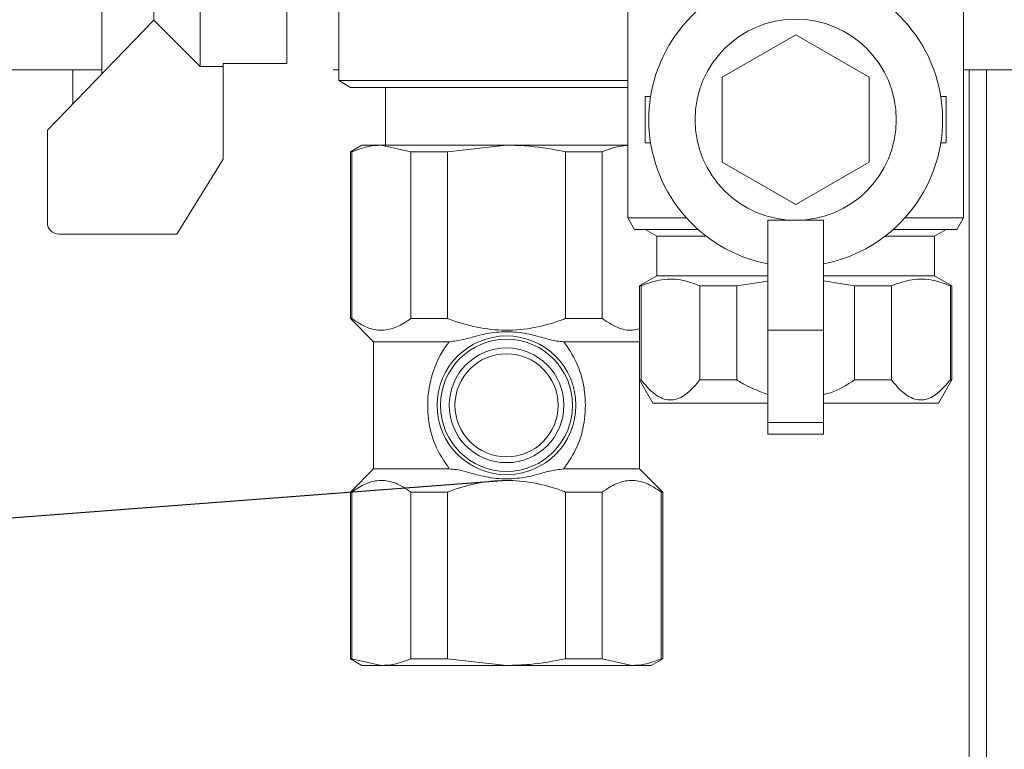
# Model space of a CAD drawing. Header units: millimetres. Extents: x -848 to 77789, y -17557 to 12238.
# Tile 30 of 79: x 72065 to 72490, y -13077 to -12762. Entities that reach past the tile are written whole.
import ezdxf
from ezdxf import colors
from ezdxf.entities.mleader import LeaderData, LeaderLine
from ezdxf.math import Vec2, Vec3

# ---------------------------------------------------------------- set-up
doc = ezdxf.new("R2010")
doc.units = ezdxf.units.MM
doc.layers.add('RR_IWK_opisy_piony', color=7, linetype='Continuous', lineweight=13)
doc.styles.add('Garamond', font='GARA.TTF')

# ---------------------------------------------------------------- blocks, each defined once
blk = doc.blocks.new('_None')

msp = doc.modelspace()

# ---------------------------------------------------------------- linework, layer by layer
at = {"color": 7, "linetype": 'Continuous', "lineweight": 0}
for p, q in [((72142.5, -12654.99), (72142.5, -12781.99)), ((72122.5, -12761.99), (72122.5, -12674.99)), ((72180, -12780.75), (72180, -12730.99)), ((72327.5, -12735.37), (72327.5, -12847.49)), ((72472.5, -12847.49), (72472.5, -12735.37)), ((72100, -12755.15), (72100, -12785.22)), ((72202.5, -12755.92), (72202.5, -12788.1)), ((72076.5, -12809.49), (72122.5, -12761.99)), ((72122.5, -12761.99), (72142.5, -12781.99)), ((72400, -12768.33), (72368.25, -12786.66)), ((72431.75, -12786.66), (72400, -12768.33)), ((72142.5, -12781.99), (72152.5, -12781.99)), ((72180, -12780.75), (72152.5, -12780.75)), ((72152.5, -12780.75), (72152.5, -12821.99)), ((71972.5, -12783.49), (72100, -12783.49)), ((72087.5, -12798.13), (72087.5, -12783.49)), ((72200, -12783.49), (72202.5, -12783.49)), ((72368.25, -12786.66), (72368.25, -12823.32)), ((72431.75, -12823.32), (72431.75, -12786.66)), ((72472.5, -12783.49), (72620, -12783.49)), ((72475, -13643.49), (72475, -12783.49)), ((72202.5, -12788.1), (72207.5, -12790.99)), ((72202.5, -12788.1), (72327.5, -12788.1)), ((72327.39, -12790.99), (72207.5, -12790.99)), ((72222.61, -12790.99), (72222.61, -12815.99)), ((72327.39, -12815.99), (72327.39, -12790.99)), ((72335, -12794.99), (72335, -12814.99)), ((72337.29, -12794.99), (72335, -12794.99)), ((72465, -12794.99), (72462.71, -12794.99)), ((72465, -12814.99), (72465, -12794.99)), ((72076.5, -12849.49), (72076.5, -12809.49)), ((72212.5, -12815.99), (72207.5, -12818.87)), ((72212.5, -12815.99), (72327.39, -12815.99)), ((72233.62, -12818.87), (72220.87, -12815.99)), ((72275, -12815.99), (72249.5, -12818.87)), ((72335, -12814.99), (72337.29, -12814.99)), ((72462.71, -12814.99), (72465, -12814.99)), ((72207.5, -12818.87), (72207.5, -12890.99)), ((72208.13, -12818.87), (72207.5, -12818.87)), ((72208.13, -12890.99), (72208.13, -12818.87)), ((72249.5, -12818.87), (72233.62, -12818.87)), ((72233.62, -12818.87), (72233.62, -12890.99)), ((72249.5, -12890.99), (72249.5, -12818.87)), ((72316.38, -12818.87), (72300.5, -12818.87)), ((72300.5, -12818.87), (72300.5, -12890.99)), ((72316.38, -12890.99), (72316.38, -12818.87)), ((72152.5, -12821.99), (72132.5, -12854.49)), ((72368.25, -12823.32), (72400, -12841.65)), ((72400, -12841.65), (72431.75, -12823.32)), ((72327.5, -12847.49), (72330.39, -12852.49)), ((72327.5, -12847.49), (72352.82, -12847.49)), ((72388, -12848.49), (72412, -12848.49)), ((72388, -12848.49), (72388, -12940.99)), ((72412, -12848.49), (72412, -12940.99)), ((72447.18, -12847.49), (72472.5, -12847.49)), ((72469.61, -12852.49), (72472.5, -12847.49)), ((72132.5, -12854.49), (72081.5, -12854.49)), ((72357.86, -12852.49), (72330.39, -12852.49)), ((72335, -12852.49), (72340, -12855.37)), ((72469.61, -12852.49), (72442.14, -12852.49)), ((72460, -12855.37), (72465, -12852.49)), ((72340, -12855.37), (72340, -12872.49)), ((72361.36, -12855.37), (72340, -12855.37)), ((72460, -12855.37), (72438.64, -12855.37)), ((72460, -12872.49), (72460, -12855.37)), ((72340, -12872.49), (72332.5, -12876.82)), ((72388, -12872.49), (72340, -12872.49)), ((72374.5, -12876.82), (72388, -12874.82)), ((72460, -12872.49), (72412, -12872.49)), ((72412, -12874.69), (72425.5, -12876.82)), ((72467.5, -12876.82), (72460, -12872.49)), ((72332.5, -12955.99), (72332.5, -12876.82)), ((72333.13, -12876.82), (72332.5, -12876.82)), ((72333.13, -12876.82), (72333.13, -12917.49)), ((72374.5, -12876.82), (72358.62, -12876.82)), ((72358.62, -12917.49), (72358.62, -12876.82)), ((72374.5, -12876.82), (72374.5, -12917.49)), ((72441.38, -12876.82), (72425.5, -12876.82)), ((72425.5, -12917.49), (72425.5, -12876.82)), ((72441.38, -12876.82), (72441.38, -12917.49)), ((72467.5, -12876.82), (72466.87, -12876.82)), ((72466.87, -12917.49), (72466.87, -12876.82)), ((72467.5, -12917.49), (72467.5, -12876.82)), ((72207.5, -12890.99), (72217.5, -12900.99)), ((72207.5, -12890.99), (72208.13, -12890.99)), ((72233.62, -12890.99), (72249.5, -12890.99)), ((72300.5, -12890.99), (72316.38, -12890.99)), ((72388, -12895.99), (72412, -12895.99)), ((72217.5, -12900.99), (72217.5, -12955.99)), ((72217.5, -12900.99), (72250.26, -12900.99)), ((72299.74, -12900.99), (72332.5, -12900.99)), ((72332.5, -12917.49), (72338.27, -12927.49)), ((72332.5, -12917.49), (72333.13, -12917.49)), ((72358.62, -12917.49), (72374.5, -12917.49)), ((72425.5, -12917.49), (72441.38, -12917.49)), ((72461.73, -12927.49), (72467.5, -12917.49)), ((72466.87, -12917.49), (72467.5, -12917.49)), ((72388, -12927.49), (72338.27, -12927.49)), ((72461.73, -12927.49), (72412, -12927.49)), ((72388, -12935.99), (72412, -12935.99)), ((72388, -12940.99), (72412, -12940.99)), ((72217.5, -12955.99), (72207.5, -12965.99)), ((72217.5, -12955.99), (72250.26, -12955.99)), ((72299.74, -12955.99), (72332.5, -12955.99)), ((72342.5, -12965.99), (72332.5, -12955.99)), ((72207.5, -12965.99), (72207.5, -13038.1)), ((72207.5, -12965.99), (72208.13, -12965.99)), ((72208.13, -13038.1), (72208.13, -12965.99)), ((72233.62, -12965.99), (72249.5, -12965.99)), ((72233.62, -12965.99), (72233.62, -13038.1)), ((72249.5, -13038.1), (72249.5, -12965.99)), ((72300.5, -12965.99), (72316.38, -12965.99)), ((72300.5, -12965.99), (72300.5, -13038.1)), ((72316.38, -13038.1), (72316.38, -12965.99)), ((72341.87, -12965.99), (72342.5, -12965.99)), ((72341.87, -12965.99), (72341.87, -13038.1)), ((72342.5, -13038.1), (72342.5, -12965.99)), ((72207.5, -13038.1), (72212.5, -13040.99)), ((72207.5, -13038.1), (72208.13, -13038.1)), ((72208.13, -13038.1), (72220.87, -13040.99)), ((72337.5, -13040.99), (72212.5, -13040.99)), ((72233.62, -13038.1), (72249.5, -13038.1)), ((72249.5, -13038.1), (72275, -13040.99)), ((72300.5, -13038.1), (72316.38, -13038.1)), ((72316.38, -13038.1), (72329.13, -13040.99)), ((72337.5, -13040.99), (72342.5, -13038.1)), ((72341.87, -13038.1), (72342.5, -13038.1))]:
    msp.add_line(p, q, dxfattribs=at)
at = {"color": 8, "linetype": 'Continuous', "lineweight": 0}
msp.add_line((72482.5, -13643.49), (72482.5, -12783.49), dxfattribs=at)
at = {"color": 7, "linetype": 'Continuous', "lineweight": 0}
for centre, radius in [((72400, -12804.99), 43.5), ((72275, -12928.49), 30), ((72275, -12928.49), 28.56), ((72275, -12928.49), 24.79), ((72275, -12928.49), 22.29)]:
    msp.add_circle(centre, radius, dxfattribs=at)
for centre, radius, start, end in [((72400, -12804.99), 63.5, 100.1817, 259.1069), ((72400, -12804.99), 63.5, 280.8931, 79.8183), ((72081.5, -12849.49), 5, 180, 270)]:
    msp.add_arc(centre, radius, start, end, dxfattribs=at)
for points, knots in [([(72220.87, -12815.99), (72219.03, -12816.09), (72214.75, -12816.32), (72210.53, -12817.95), (72208.13, -12818.87)], [0, 0, 0, 0, 0.429269, 1, 1, 1, 1]), ([(72300.5, -12818.87), (72295.37, -12817.89), (72286.93, -12816.28), (72278.36, -12816.07), (72275, -12815.99)], [0, 0, 0, 0, 0.6081, 1, 1, 1, 1]), ([(72327.5, -12816.15), (72326.2, -12816.23), (72322.46, -12816.47), (72318.78, -12817.92), (72316.38, -12818.87)], [0, 0, 0, 0, 0.346417, 1, 1, 1, 1]), ([(72333.13, -12876.82), (72336.1, -12875.75), (72342.13, -12873.59), (72350.77, -12873.89), (72356.22, -12875.92), (72358.62, -12876.82)], [0, 0, 0, 0, 0.352902, 0.714517, 1, 1, 1, 1]), ([(72441.38, -12876.82), (72444.36, -12875.75), (72450.39, -12873.59), (72459.02, -12873.89), (72464.47, -12875.92), (72466.87, -12876.82)], [0, 0, 0, 0, 0.352902, 0.714517, 1, 1, 1, 1]), ([(72233.62, -12890.99), (72231.63, -12892.33), (72227.58, -12895.04), (72221.13, -12896.41), (72214.5, -12895.23), (72210.28, -12892.42), (72208.13, -12890.99)], [0, 0, 0, 0, 0.241183, 0.489502, 0.739971, 1, 1, 1, 1]), ([(72300.5, -12890.99), (72299.88, -12891.22), (72295.49, -12892.84), (72286.96, -12895.22), (72274.63, -12896.41), (72262.04, -12895.05), (72253.77, -12892.59), (72249.63, -12891.03), (72249.5, -12890.99)], [0, 0, 0, 0, 0.037937, 0.268953, 0.506608, 0.745481, 0.992539, 1, 1, 1, 1]), ([(72332.5, -12895.3), (72331.47, -12895.59), (72328.28, -12896.47), (72322.75, -12895.14), (72318.53, -12892.39), (72316.38, -12890.99)], [0, 0, 0, 0, 0.189663, 0.587244, 1, 1, 1, 1]), ([(72250.26, -12900.99), (72252.29, -12900.73), (72256.41, -12900.2), (72262.74, -12898.17), (72270.47, -12896.65), (72279.68, -12896.64), (72288.56, -12898.44), (72294.73, -12900.62), (72298.71, -12900.91), (72299.74, -12900.99)], [0, 0, 0, 0, 0.129383, 0.260868, 0.418844, 0.578378, 0.752615, 0.93565, 1, 1, 1, 1]), ([(72250.26, -12955.99), (72248.01, -12952.62), (72243.65, -12946.09), (72240.8, -12934.23), (72240.82, -12922.53), (72243.68, -12911.5), (72247.36, -12904.67), (72249.95, -12901.38), (72250.26, -12900.99)], [0, 0, 0, 0, 0.2089074, 0.4044835, 0.6041455, 0.7824838, 0.9739645, 1, 1, 1, 1]), ([(72299.74, -12900.99), (72301.69, -12903.83), (72305.82, -12909.84), (72308.15, -12918.18), (72309.27, -12926.96), (72308.95, -12935.73), (72305.97, -12946.79), (72301.84, -12952.89), (72299.74, -12955.99)], [0, 0, 0, 0, 0.177873, 0.377024, 0.42936, 0.620268, 0.806976, 1, 1, 1, 1]), ([(72358.62, -12917.49), (72356.18, -12920.29), (72351.89, -12925.21), (72344.77, -12926.81), (72338.53, -12923.89), (72334.92, -12919.61), (72333.13, -12917.49)], [0, 0, 0, 0, 0.307401, 0.5392, 0.770994, 1, 1, 1, 1]), ([(72388, -12923.8), (72383.8, -12922.23), (72379.11, -12920.48), (72374.94, -12917.77), (72374.5, -12917.49)], [0, 0, 0, 0, 0.896416, 1, 1, 1, 1]), ([(72425.5, -12917.49), (72422.17, -12919.69), (72417.94, -12922.5), (72413.04, -12923.57), (72412, -12923.8)], [0, 0, 0, 0, 0.786595, 1, 1, 1, 1]), ([(72466.87, -12917.49), (72464.43, -12920.29), (72460.14, -12925.21), (72453.02, -12926.81), (72446.79, -12923.89), (72443.17, -12919.61), (72441.38, -12917.49)], [0, 0, 0, 0, 0.307401, 0.5392, 0.770994, 1, 1, 1, 1]), ([(72299.74, -12955.99), (72297.71, -12956.25), (72293.59, -12956.77), (72287.26, -12958.81), (72279.53, -12960.32), (72270.32, -12960.34), (72261.44, -12958.53), (72255.27, -12956.36), (72251.29, -12956.06), (72250.26, -12955.99)], [0, 0, 0, 0, 0.129383, 0.260868, 0.418844, 0.578378, 0.752615, 0.93565, 1, 1, 1, 1]), ([(72208.13, -12965.99), (72210.12, -12964.65), (72214.16, -12961.94), (72220.61, -12960.56), (72227.24, -12961.75), (72231.47, -12964.56), (72233.62, -12965.99)], [0, 0, 0, 0, 0.241183, 0.489502, 0.739971, 1, 1, 1, 1]), ([(72249.5, -12965.99), (72249.63, -12965.94), (72253.65, -12964.43), (72261.9, -12961.95), (72274.38, -12960.56), (72286.84, -12961.73), (72295.37, -12964.09), (72299.88, -12965.76), (72300.5, -12965.99)], [0, 0, 0, 0, 0.007461, 0.246888, 0.493384, 0.723938, 0.962063, 1, 1, 1, 1]), ([(72316.38, -12965.99), (72318.37, -12964.65), (72322.42, -12961.94), (72328.87, -12960.56), (72335.5, -12961.75), (72339.72, -12964.56), (72341.87, -12965.99)], [0, 0, 0, 0, 0.241183, 0.489502, 0.739971, 1, 1, 1, 1]), ([(72220.87, -13040.99), (72222.71, -13040.89), (72227, -13040.66), (72231.22, -13039.03), (72233.62, -13038.1)], [0, 0, 0, 0, 0.429269, 1, 1, 1, 1]), ([(72275, -13040.99), (72278.36, -13040.9), (72286.93, -13040.69), (72295.37, -13039.08), (72300.5, -13038.1)], [0, 0, 0, 0, 0.3918996, 1, 1, 1, 1]), ([(72329.13, -13040.99), (72330.97, -13040.89), (72335.25, -13040.66), (72339.47, -13039.03), (72341.87, -13038.1)], [0, 0, 0, 0, 0.429269, 1, 1, 1, 1])]:
    msp.add_open_spline(points, degree=3, knots=knots, dxfattribs=at)

# ---------------------------------------------------------------- next in the draw order: leaders
at = {"layer": 'RR_IWK_opisy_piony'}
ml = msp.add_multileader_mtext('Standard', dxfattribs=at)
ml.set_content('Zestawy ciepłomierzowe\\P- zawór kulowy DN15/DN20\\P- filtr siatkowy DN15/DN20\\P- ciepłomierz {\\A1;q{\\H0.7x;nom}=0,6 m{\\H0.7x;\\S3^ ;}/h DN15}\\P- zawór kulowy DN15/DN20\\P', color=256, style='Garamond')
ml.set_leader_properties()
ml.set_arrow_properties(name='NONE')
ml.build(insert=Vec2(0, 0))
ml.multileader.update_dxf_attribs({"text_left_attachment_type": 2, "text_right_attachment_type": 2, "dogleg_length": 0, "arrow_head_size": 0.18})
ctx = ml.context
ctx.base_point, ctx.char_height, ctx.arrow_head_size, ctx.landing_gap_size, ctx.plane_origin = Vec3(72890.1, -11459.83), 200, 0.18, 25, Vec3(97310.05, 87237.63)
ctx.left_attachment, ctx.right_attachment = 2, 2
notes = []
notes.append((ctx, [(1, (1, 1, 0), (72890.1, -11460), (1, 0), 0, [(0, [(72366.06, -12346.01), (71897.53, -12290.67), (71464.8, -12192.36)], 0, [])])]))
ctx.mtext.insert = Vec3(72915.1, -10630.57)
ctx.mtext.has_bg_fill, ctx.mtext.bg_color, ctx.mtext.bg_scale_factor, ctx.mtext.bg_transparency, ctx.mtext.use_window_bg_color = 1, -1027028792, 1, 0, 1
for ctx, leaders in notes:
    for number, flags, end, landing, length, lines in leaders:
        leader = LeaderData()
        leader.index, (leader.has_last_leader_line, leader.has_dogleg_vector, leader.attachment_direction) = number, flags
        leader.last_leader_point, leader.dogleg_vector, leader.dogleg_length = Vec3(end), Vec3(landing), length
        for number, points, colour, breaks in lines:
            line = LeaderLine()
            line.index, line.vertices, line.color, line.breaks = number, Vec3.list(points), colors.encode_raw_color(colour), breaks
            leader.lines.append(line)
        ctx.leaders.append(leader)

# ---------------------------------------------------------------- next in the draw order: leaders
ml = msp.add_multileader_mtext('Standard', dxfattribs=at)
ml.set_content('- zawór kulowy DN15/DN20', color=256, style='Garamond')
ml.set_leader_properties()
ml.set_arrow_properties(name='NONE')
ml.build(insert=Vec2(0, 0))
ml.multileader.update_dxf_attribs({"text_left_attachment_type": 2, "text_right_attachment_type": 2, "dogleg_length": 0, "arrow_head_size": 0.18})
ctx = ml.context
ctx.base_point, ctx.char_height, ctx.arrow_head_size, ctx.landing_gap_size, ctx.plane_origin = Vec3(72890.1, -13424.9), 200, 0.18, 25, Vec3(97310.05, 84897.98)
ctx.left_attachment, ctx.right_attachment = 2, 2
notes = []
notes.append((ctx, [(1, (1, 1, 0), (72890.1, -13424.95), (1, 0), 0, [(0, [(72275, -12960.99), (71733.62, -13002.04), (71249.5, -13002.04)], 0, [])])]))
ctx.mtext.insert = Vec3(72915.1, -13281.11)
ctx.mtext.has_bg_fill, ctx.mtext.bg_color, ctx.mtext.bg_scale_factor, ctx.mtext.bg_transparency, ctx.mtext.use_window_bg_color = 1, -1027028792, 1, 0, 1
for ctx, leaders in notes:
    for number, flags, end, landing, length, lines in leaders:
        leader = LeaderData()
        leader.index, (leader.has_last_leader_line, leader.has_dogleg_vector, leader.attachment_direction) = number, flags
        leader.last_leader_point, leader.dogleg_vector, leader.dogleg_length = Vec3(end), Vec3(landing), length
        for number, points, colour, breaks in lines:
            line = LeaderLine()
            line.index, line.vertices, line.color, line.breaks = number, Vec3.list(points), colors.encode_raw_color(colour), breaks
            leader.lines.append(line)
        ctx.leaders.append(leader)

doc.saveas('drawing.dxf')
